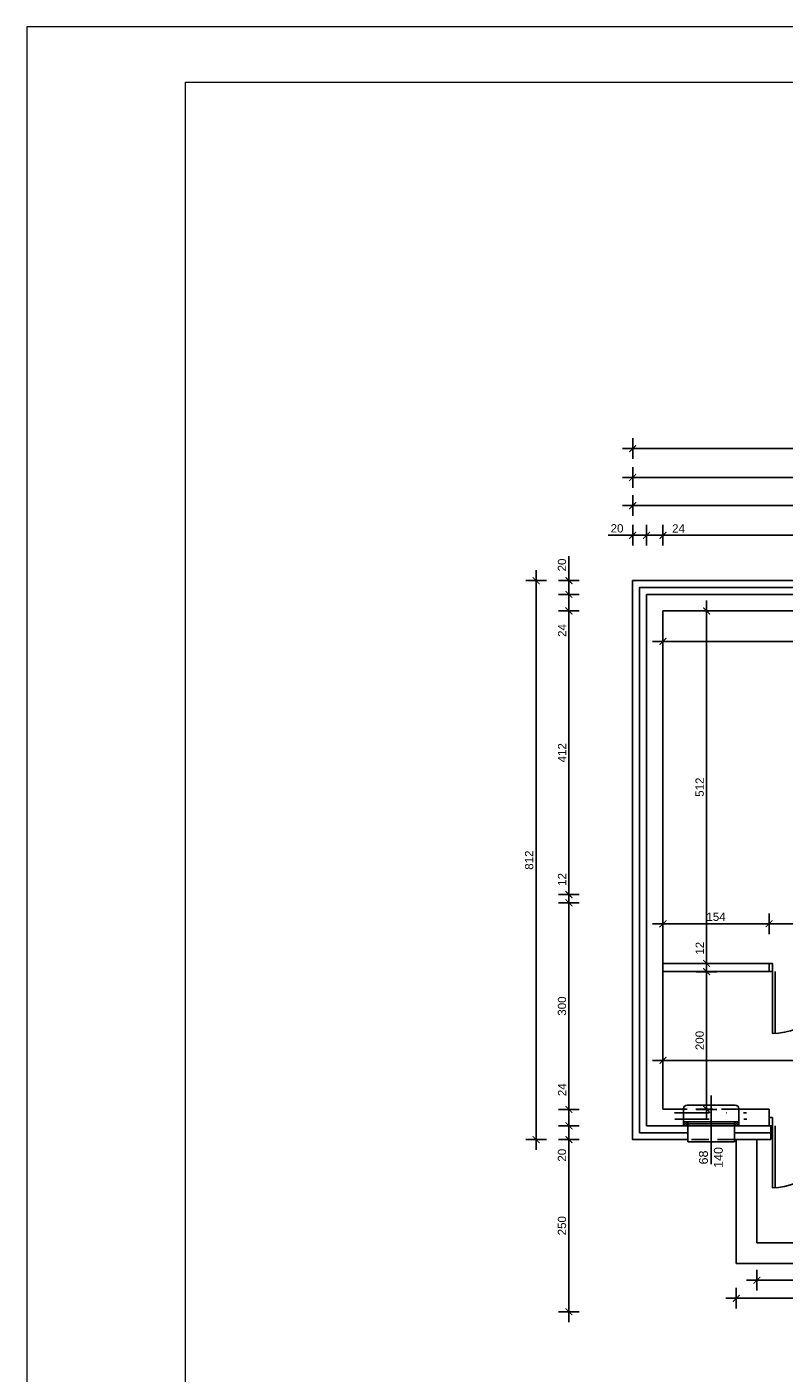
# Model space of a CAD drawing. Header units: millimetres. Extents: x 81517 to 87101, y -14750 to -11780.
# Tile 2 of 20: x 81517 to 82616, y -13735 to -11780. Entities that reach past the tile are written whole.
import ezdxf

# ---------------------------------------------------------------- set-up
doc = ezdxf.new("R2010")
doc.units = ezdxf.units.MM
doc.header["$LTSCALE"] = 100
doc.header["$MEASUREMENT"] = 0
for name, pattern in [('DASHDOT', [1, 0.5, -0.25, 0, -0.25]), ('DASHED', [0.75, 0.5, -0.25]), ('DASHED2', [0.375, 0.25, -0.125])]:
    doc.linetypes.add(name, pattern=pattern)
for name, color, linetype in [('OKNA', 7, 'Continuous'), ('otwór', 1, 'Continuous'), ('Warstwa1', 1, 'Continuous'), ('Warstwa4', 4, 'Continuous'), ('WENTYLACJAPRZER', 1, 'DASHED'), ('WYMIARY', 1, 'Continuous'), ('wyposażenie', 4, 'Continuous')]:
    doc.layers.add(name, color=color, linetype=linetype)
doc.layers.add('Wentyl', color=4, linetype='Continuous', lineweight=18)
doc.styles.add('styl1', font='ARIAL.TTF', dxfattribs={"height": 12})
doc.linetypes.add('BATTING', pattern='A,0.0001,-0.1,[134,ltypeshp.shx,S=0.1,R=0,X=-0.1,Y=0],-0.2,[134,ltypeshp.shx,S=0.1,R=180,X=0.1,Y=0],-0.1', length=0.4001)
doc.dimstyles.new('2222', dxfattribs={"dimtxt": 12, "dimasz": 10, "dimexe": 15, "dimexo": 15, "dimgap": 4, "dimtad": 1, "dimtxsty": 'styl1', "dimblk": 'ARCHTICK', "dimcen": 2.5, "dimdle": 15, "dimclrd": 1, "dimclre": 1, "dimclrt": 4, "dimadec": 0, "dimazin": 0, "dimtfac": 1, "dimtmove": 0, "dimatfit": 3, "dimldrblk": 'ARCHTICK', "dimfxl": 15, "dimfxlon": 1, "dimlwd": 25, "dimlwe": 25, "dimarcsym": 0})

# ---------------------------------------------------------------- blocks, each defined once
blk = doc.blocks.new('_ArchTick')
at = {"layer": 'Warstwa1', "color": 0, "const_width": 0.15}
blk.add_lwpolyline([(-0.5, -0.5), (0.5, 0.5)], dxfattribs=at)
blk = doc.blocks.new('*D364')
at = {"layer": 'Defpoints', "color": 0, "linetype": 'ByBlock'}
for p in [(82440.6, -13351.8), (82304.1, -13375.8), (82440.6, -13375.8)]:
    blk.add_point(p, dxfattribs=at)
at = {"layer": 'WYMIARY', "color": 1, "linetype": 'ByBlock', "lineweight": 25}
for p, q in [((82304.1, -13351.8), (82304.1, -13310.6)), ((82319.1, -13351.8), (82289.1, -13351.8)), ((82304.1, -13336.8), (82304.1, -13375.8)), ((82319.1, -13375.8), (82289.1, -13375.8))]:
    blk.add_line(p, q, dxfattribs=at)
at = {"layer": 'WYMIARY', "color": 1, "linetype": 'ByBlock', "lineweight": 25, "xscale": 10, "yscale": 10, "zscale": 10}
for p, rotation in [((82304.1, -13351.8), 90), ((82304.1, -13375.8), 270)]:
    blk.add_blockref('_ArchTick', p, dxfattribs=dict(at, rotation=rotation))
at = {"layer": 'WYMIARY', "color": 4, "linetype": 'ByBlock', "insert": (82294.1, -13323.3), "char_height": 12, "attachment_point": 5, "rotation": 90, "style": 'styl1'}
blk.add_mtext('24', dxfattribs=at)
blk = doc.blocks.new('*D365')
at = {"layer": 'Defpoints', "color": 0, "linetype": 'ByBlock'}
for p in [(82304.1, -13051.8), (82440.6, -13051.8), (82440.6, -13351.8)]:
    blk.add_point(p, dxfattribs=at)
at = {"layer": 'WYMIARY', "color": 1, "linetype": 'ByBlock', "lineweight": 25}
for p, q in [((82304.1, -13366.8), (82304.1, -13036.8)), ((82319.1, -13051.8), (82289.1, -13051.8)), ((82319.1, -13351.8), (82289.1, -13351.8))]:
    blk.add_line(p, q, dxfattribs=at)
at = {"layer": 'WYMIARY', "color": 1, "linetype": 'ByBlock', "lineweight": 25, "xscale": 10, "yscale": 10, "zscale": 10}
for p, rotation in [((82304.1, -13051.8), 90), ((82304.1, -13351.8), 270)]:
    blk.add_blockref('_ArchTick', p, dxfattribs=dict(at, rotation=rotation))
at = {"layer": 'WYMIARY', "color": 4, "linetype": 'ByBlock', "insert": (82294, -13201.8), "char_height": 12, "attachment_point": 5, "rotation": 90, "style": 'styl1'}
blk.add_mtext('300', dxfattribs=at)
blk = doc.blocks.new('*D366')
at = {"layer": 'Defpoints', "color": 0, "linetype": 'ByBlock'}
for p in [(82304.1, -13039.8), (82440.6, -13039.8), (82440.6, -13051.8)]:
    blk.add_point(p, dxfattribs=at)
at = {"layer": 'WYMIARY', "color": 1, "linetype": 'ByBlock', "lineweight": 25}
for p, q in [((82304.1, -13039.8), (82304.1, -13005.8)), ((82319.1, -13039.8), (82289.1, -13039.8)), ((82304.1, -13066.8), (82304.1, -13039.8)), ((82319.1, -13051.8), (82289.1, -13051.8))]:
    blk.add_line(p, q, dxfattribs=at)
at = {"layer": 'WYMIARY', "color": 1, "linetype": 'ByBlock', "lineweight": 25, "xscale": 10, "yscale": 10, "zscale": 10}
for p, rotation in [((82304.1, -13039.8), 90), ((82304.1, -13051.8), 270)]:
    blk.add_blockref('_ArchTick', p, dxfattribs=dict(at, rotation=rotation))
at = {"layer": 'WYMIARY', "color": 4, "linetype": 'ByBlock', "insert": (82294.1, -13017.8), "char_height": 12, "attachment_point": 5, "rotation": 90, "style": 'styl1'}
blk.add_mtext('12', dxfattribs=at)
blk = doc.blocks.new('*D367')
at = {"layer": 'Defpoints', "color": 0, "linetype": 'ByBlock'}
for p in [(82304.1, -12627.8), (82440.6, -12627.8), (82440.6, -13039.8)]:
    blk.add_point(p, dxfattribs=at)
at = {"layer": 'WYMIARY', "color": 1, "linetype": 'ByBlock', "lineweight": 25}
for p, q in [((82319.1, -12627.8), (82289.1, -12627.8)), ((82304.1, -13054.8), (82304.1, -12612.8)), ((82319.1, -13039.8), (82289.1, -13039.8))]:
    blk.add_line(p, q, dxfattribs=at)
at = {"layer": 'WYMIARY', "color": 1, "linetype": 'ByBlock', "lineweight": 25, "xscale": 10, "yscale": 10, "zscale": 10}
for p, rotation in [((82304.1, -12627.8), 90), ((82304.1, -13039.8), 270)]:
    blk.add_blockref('_ArchTick', p, dxfattribs=dict(at, rotation=rotation))
at = {"layer": 'WYMIARY', "color": 4, "linetype": 'ByBlock', "insert": (82294.1, -12833.8), "char_height": 12, "attachment_point": 5, "rotation": 90, "style": 'styl1'}
blk.add_mtext('412', dxfattribs=at)
blk = doc.blocks.new('*D368')
at = {"layer": 'Defpoints', "color": 0, "linetype": 'ByBlock'}
for p in [(82304.1, -12603.8), (82440.6, -12603.8), (82440.6, -12627.8)]:
    blk.add_point(p, dxfattribs=at)
at = {"layer": 'WYMIARY', "color": 1, "linetype": 'ByBlock', "lineweight": 25}
for p, q in [((82319.1, -12603.8), (82289.1, -12603.8)), ((82304.1, -12642.8), (82304.1, -12603.8)), ((82319.1, -12627.8), (82289.1, -12627.8)), ((82304.1, -12627.8), (82304.1, -12668.9))]:
    blk.add_line(p, q, dxfattribs=at)
at = {"layer": 'WYMIARY', "color": 1, "linetype": 'ByBlock', "lineweight": 25, "xscale": 10, "yscale": 10, "zscale": 10}
for p, rotation in [((82304.1, -12603.8), 90), ((82304.1, -12627.8), 270)]:
    blk.add_blockref('_ArchTick', p, dxfattribs=dict(at, rotation=rotation))
at = {"layer": 'WYMIARY', "color": 4, "linetype": 'ByBlock', "insert": (82294.1, -12656.2), "char_height": 12, "attachment_point": 5, "rotation": 90, "style": 'styl1'}
blk.add_mtext('24', dxfattribs=at)
blk = doc.blocks.new('*D369')
at = {"layer": 'Defpoints', "color": 0, "linetype": 'ByBlock'}
for p in [(82304.1, -12583.8), (82416.6, -12583.8), (82416.6, -12603.8)]:
    blk.add_point(p, dxfattribs=at)
at = {"layer": 'WYMIARY', "color": 1, "linetype": 'ByBlock', "lineweight": 25}
for p, q in [((82304.1, -12583.8), (82304.1, -12548.4)), ((82319.1, -12583.8), (82289.1, -12583.8)), ((82304.1, -12618.8), (82304.1, -12583.8)), ((82319.1, -12603.8), (82289.1, -12603.8))]:
    blk.add_line(p, q, dxfattribs=at)
at = {"layer": 'WYMIARY', "color": 1, "linetype": 'ByBlock', "lineweight": 25, "xscale": 10, "yscale": 10, "zscale": 10}
for p, rotation in [((82304.1, -12583.8), 90), ((82304.1, -12603.8), 270)]:
    blk.add_blockref('_ArchTick', p, dxfattribs=dict(at, rotation=rotation))
at = {"layer": 'WYMIARY', "color": 4, "linetype": 'ByBlock', "insert": (82294, -12561.1), "char_height": 12, "attachment_point": 5, "rotation": 90, "style": 'styl1'}
blk.add_mtext('20', dxfattribs=at)
blk = doc.blocks.new('*D370')
at = {"layer": 'Defpoints', "color": 0, "linetype": 'ByBlock'}
for p in [(82416.6, -13375.8), (82304.1, -13395.8), (82416.6, -13395.8)]:
    blk.add_point(p, dxfattribs=at)
at = {"layer": 'WYMIARY', "color": 1, "linetype": 'ByBlock', "lineweight": 25}
for p, q in [((82304.1, -13360.8), (82304.1, -13395.8)), ((82319.1, -13375.8), (82289.1, -13375.8)), ((82319.1, -13395.8), (82289.1, -13395.8)), ((82304.1, -13395.8), (82304.1, -13431.1))]:
    blk.add_line(p, q, dxfattribs=at)
at = {"layer": 'WYMIARY', "color": 1, "linetype": 'ByBlock', "lineweight": 25, "xscale": 10, "yscale": 10, "zscale": 10}
for p, rotation in [((82304.1, -13375.8), 90), ((82304.1, -13395.8), 270)]:
    blk.add_blockref('_ArchTick', p, dxfattribs=dict(at, rotation=rotation))
at = {"layer": 'WYMIARY', "color": 4, "linetype": 'ByBlock', "insert": (82294, -13418.4), "char_height": 12, "attachment_point": 5, "rotation": 90, "style": 'styl1'}
blk.add_mtext('20', dxfattribs=at)
blk = doc.blocks.new('*D371')
at = {"layer": 'Defpoints', "color": 0, "linetype": 'ByBlock'}
for p in [(82396.6, -12518), (82396.6, -12603.8), (82416.6, -12603.8)]:
    blk.add_point(p, dxfattribs=at)
at = {"layer": 'WYMIARY', "color": 1, "linetype": 'ByBlock', "lineweight": 25}
for p, q in [((82396.6, -12533), (82396.6, -12503)), ((82416.6, -12533), (82416.6, -12503)), ((82396.6, -12518), (82361.2, -12518)), ((82431.6, -12518), (82396.6, -12518))]:
    blk.add_line(p, q, dxfattribs=at)
at = {"layer": 'WYMIARY', "color": 1, "linetype": 'ByBlock', "lineweight": 25, "xscale": 10, "yscale": 10, "zscale": 10, "rotation": 180}
blk.add_blockref('_ArchTick', (82396.6, -12518), dxfattribs=at)
at = {"layer": 'WYMIARY', "color": 1, "linetype": 'ByBlock', "lineweight": 25, "xscale": 10, "yscale": 10, "zscale": 10}
blk.add_blockref('_ArchTick', (82416.6, -12518), dxfattribs=at)
at = {"layer": 'WYMIARY', "color": 4, "linetype": 'ByBlock', "insert": (82373.9, -12507.9), "char_height": 12, "attachment_point": 5, "style": 'styl1'}
blk.add_mtext('20', dxfattribs=at)
blk = doc.blocks.new('*D372')
at = {"layer": 'Defpoints', "color": 0, "linetype": 'ByBlock'}
for p in [(82440.6, -12518), (82416.6, -12603.8), (82440.6, -12627.8)]:
    blk.add_point(p, dxfattribs=at)
at = {"layer": 'WYMIARY', "color": 1, "linetype": 'ByBlock', "lineweight": 25}
for p, q in [((82416.6, -12533), (82416.6, -12503)), ((82440.6, -12533), (82440.6, -12503)), ((82401.6, -12518), (82440.6, -12518)), ((82440.6, -12518), (82475.9, -12518))]:
    blk.add_line(p, q, dxfattribs=at)
at = {"layer": 'WYMIARY', "color": 1, "linetype": 'ByBlock', "lineweight": 25, "xscale": 10, "yscale": 10, "zscale": 10, "rotation": 180}
blk.add_blockref('_ArchTick', (82416.6, -12518), dxfattribs=at)
at = {"layer": 'WYMIARY', "color": 1, "linetype": 'ByBlock', "lineweight": 25, "xscale": 10, "yscale": 10, "zscale": 10}
blk.add_blockref('_ArchTick', (82440.6, -12518), dxfattribs=at)
at = {"layer": 'WYMIARY', "color": 4, "linetype": 'ByBlock', "insert": (82463.2, -12508), "char_height": 12, "attachment_point": 5, "style": 'styl1'}
blk.add_mtext('24', dxfattribs=at)
blk = doc.blocks.new('*D373')
at = {"layer": 'Defpoints', "color": 0, "linetype": 'ByBlock'}
for p in [(82848.6, -12518), (82440.6, -12627.8), (82848.6, -12627.8)]:
    blk.add_point(p, dxfattribs=at)
at = {"layer": 'WYMIARY', "color": 1, "linetype": 'ByBlock', "lineweight": 25}
for p, q in [((82440.6, -12533), (82440.6, -12503)), ((82848.6, -12533), (82848.6, -12503)), ((82425.6, -12518), (82863.6, -12518))]:
    blk.add_line(p, q, dxfattribs=at)
at = {"layer": 'WYMIARY', "color": 1, "linetype": 'ByBlock', "lineweight": 25, "xscale": 10, "yscale": 10, "zscale": 10, "rotation": 180}
blk.add_blockref('_ArchTick', (82440.6, -12518), dxfattribs=at)
at = {"layer": 'WYMIARY', "color": 1, "linetype": 'ByBlock', "lineweight": 25, "xscale": 10, "yscale": 10, "zscale": 10}
blk.add_blockref('_ArchTick', (82848.6, -12518), dxfattribs=at)
at = {"layer": 'WYMIARY', "color": 4, "linetype": 'ByBlock', "insert": (82644.6, -12507.9), "char_height": 12, "attachment_point": 5, "style": 'styl1'}
blk.add_mtext('408', dxfattribs=at)
blk = doc.blocks.new('*D384')
at = {"layer": 'Defpoints', "color": 0, "linetype": 'ByBlock'}
for p in [(83051.6, -12474.9), (82396.6, -12583.8), (83051.6, -12603.8)]:
    blk.add_point(p, dxfattribs=at)
at = {"layer": 'WYMIARY', "color": 1, "linetype": 'ByBlock', "lineweight": 25}
for p, q in [((82396.6, -12489.9), (82396.6, -12459.9)), ((83051.6, -12489.9), (83051.6, -12459.9)), ((82381.6, -12474.9), (83066.6, -12474.9))]:
    blk.add_line(p, q, dxfattribs=at)
at = {"layer": 'WYMIARY', "color": 1, "linetype": 'ByBlock', "lineweight": 25, "xscale": 10, "yscale": 10, "zscale": 10, "rotation": 180}
blk.add_blockref('_ArchTick', (82396.6, -12474.9), dxfattribs=at)
at = {"layer": 'WYMIARY', "color": 1, "linetype": 'ByBlock', "lineweight": 25, "xscale": 10, "yscale": 10, "zscale": 10}
blk.add_blockref('_ArchTick', (83051.6, -12474.9), dxfattribs=at)
at = {"layer": 'WYMIARY', "color": 4, "linetype": 'ByBlock', "insert": (82724.1, -12464.8), "char_height": 12, "attachment_point": 5, "style": 'styl1'}
blk.add_mtext('655', dxfattribs=at)
blk = doc.blocks.new('*D391')
at = {"layer": 'Defpoints', "color": 0, "linetype": 'ByBlock'}
for p in [(83091.6, -12434), (82396.6, -12583.8), (83091.6, -12583.8)]:
    blk.add_point(p, dxfattribs=at)
at = {"layer": 'WYMIARY', "color": 1, "linetype": 'ByBlock', "lineweight": 25}
for p, q in [((82381.6, -12434), (83106.6, -12434)), ((82396.6, -12449), (82396.6, -12419)), ((83091.6, -12449), (83091.6, -12419))]:
    blk.add_line(p, q, dxfattribs=at)
at = {"layer": 'WYMIARY', "color": 1, "linetype": 'ByBlock', "lineweight": 25, "xscale": 10, "yscale": 10, "zscale": 10, "rotation": 180}
blk.add_blockref('_ArchTick', (82396.6, -12434), dxfattribs=at)
at = {"layer": 'WYMIARY', "color": 1, "linetype": 'ByBlock', "lineweight": 25, "xscale": 10, "yscale": 10, "zscale": 10}
blk.add_blockref('_ArchTick', (83091.6, -12434), dxfattribs=at)
at = {"layer": 'WYMIARY', "color": 4, "linetype": 'ByBlock', "insert": (82744.1, -12423.8), "char_height": 12, "attachment_point": 5, "style": 'styl1'}
blk.add_mtext('695', dxfattribs=at)
blk = doc.blocks.new('*D395')
at = {"layer": 'Defpoints', "color": 0, "linetype": 'ByBlock'}
for p in [(84182.6, -12392.1), (82396.6, -12459.9), (84182.6, -12459.9)]:
    blk.add_point(p, dxfattribs=at)
at = {"layer": 'WYMIARY', "color": 1, "linetype": 'ByBlock', "lineweight": 25}
for p, q in [((82381.6, -12392.1), (84197.6, -12392.1)), ((82396.6, -12407.1), (82396.6, -12377.1)), ((84182.6, -12407.1), (84182.6, -12377.1))]:
    blk.add_line(p, q, dxfattribs=at)
at = {"layer": 'WYMIARY', "color": 1, "linetype": 'ByBlock', "lineweight": 25, "xscale": 10, "yscale": 10, "zscale": 10, "rotation": 180}
blk.add_blockref('_ArchTick', (82396.6, -12392.1), dxfattribs=at)
at = {"layer": 'WYMIARY', "color": 1, "linetype": 'ByBlock', "lineweight": 25, "xscale": 10, "yscale": 10, "zscale": 10}
blk.add_blockref('_ArchTick', (84182.6, -12392.1), dxfattribs=at)
at = {"layer": 'WYMIARY', "color": 4, "linetype": 'ByBlock', "insert": (83289.6, -12382), "char_height": 12, "attachment_point": 5, "style": 'styl1'}
blk.add_mtext('1786', dxfattribs=at)
blk = doc.blocks.new('*D396')
at = {"layer": 'Defpoints', "color": 0, "linetype": 'ByBlock'}
for p in [(82396.6, -12583.8), (82256.5, -13395.8), (82396.6, -13395.8)]:
    blk.add_point(p, dxfattribs=at)
at = {"layer": 'WYMIARY', "color": 1, "linetype": 'ByBlock', "lineweight": 25}
for p, q in [((82256.5, -12568.8), (82256.5, -13410.8)), ((82271.5, -12583.8), (82241.5, -12583.8)), ((82271.5, -13395.8), (82241.5, -13395.8))]:
    blk.add_line(p, q, dxfattribs=at)
at = {"layer": 'WYMIARY', "color": 1, "linetype": 'ByBlock', "lineweight": 25, "xscale": 10, "yscale": 10, "zscale": 10}
for p, rotation in [((82256.5, -12583.8), 90), ((82256.5, -13395.8), 270)]:
    blk.add_blockref('_ArchTick', p, dxfattribs=dict(at, rotation=rotation))
at = {"layer": 'WYMIARY', "color": 4, "linetype": 'ByBlock', "insert": (82246.4, -12989.8), "char_height": 12, "attachment_point": 5, "rotation": 90, "style": 'styl1'}
blk.add_mtext('812', dxfattribs=at)
blk = doc.blocks.new('*D397')
at = {"layer": 'Defpoints', "color": 0, "linetype": 'ByBlock'}
for p in [(83107.6, -13395.8), (82304.1, -13645.8), (83107.6, -13645.8)]:
    blk.add_point(p, dxfattribs=at)
at = {"layer": 'WYMIARY', "color": 1, "linetype": 'ByBlock', "lineweight": 25}
for p, q in [((82304.1, -13380.8), (82304.1, -13660.8)), ((82319.1, -13395.8), (82289.1, -13395.8)), ((82319.1, -13645.8), (82289.1, -13645.8))]:
    blk.add_line(p, q, dxfattribs=at)
at = {"layer": 'WYMIARY', "color": 1, "linetype": 'ByBlock', "lineweight": 25, "xscale": 10, "yscale": 10, "zscale": 10}
for p, rotation in [((82304.1, -13395.8), 90), ((82304.1, -13645.8), 270)]:
    blk.add_blockref('_ArchTick', p, dxfattribs=dict(at, rotation=rotation))
at = {"layer": 'WYMIARY', "color": 4, "linetype": 'ByBlock', "insert": (82294, -13520.8), "char_height": 12, "attachment_point": 5, "rotation": 90, "style": 'styl1'}
blk.add_mtext('250', dxfattribs=at)
blk = doc.blocks.new('*D398')
at = {"layer": 'Defpoints', "color": 0, "linetype": 'ByBlock'}
for p in [(82396.6, -13440.2), (82416.6, -13440.2), (82396.6, -13785.9)]:
    blk.add_point(p, dxfattribs=at)
at = {"layer": 'WYMIARY', "color": 1, "linetype": 'ByBlock', "lineweight": 25}
for p, q in [((82396.6, -13770.9), (82396.6, -13800.9)), ((82416.6, -13770.9), (82416.6, -13800.9)), ((82396.6, -13785.9), (82361.2, -13785.9)), ((82431.6, -13785.9), (82396.6, -13785.9))]:
    blk.add_line(p, q, dxfattribs=at)
at = {"layer": 'WYMIARY', "color": 1, "linetype": 'ByBlock', "lineweight": 25, "xscale": 10, "yscale": 10, "zscale": 10, "rotation": 180}
blk.add_blockref('_ArchTick', (82396.6, -13785.9), dxfattribs=at)
at = {"layer": 'WYMIARY', "color": 1, "linetype": 'ByBlock', "lineweight": 25, "xscale": 10, "yscale": 10, "zscale": 10}
blk.add_blockref('_ArchTick', (82416.6, -13785.9), dxfattribs=at)
at = {"layer": 'WYMIARY', "color": 4, "linetype": 'ByBlock', "insert": (82373.9, -13775.8), "char_height": 12, "attachment_point": 5, "style": 'styl1'}
blk.add_mtext('20', dxfattribs=at)
blk = doc.blocks.new('*D399')
at = {"layer": 'Defpoints', "color": 0, "linetype": 'ByBlock'}
for p in [(82440.6, -13416.2), (82416.6, -13440.2), (82440.6, -13785.9)]:
    blk.add_point(p, dxfattribs=at)
at = {"layer": 'WYMIARY', "color": 1, "linetype": 'ByBlock', "lineweight": 25}
for p, q in [((82416.6, -13770.9), (82416.6, -13800.9)), ((82440.6, -13770.9), (82440.6, -13800.9)), ((82401.6, -13785.9), (82440.6, -13785.9)), ((82440.6, -13785.9), (82475.9, -13785.9))]:
    blk.add_line(p, q, dxfattribs=at)
at = {"layer": 'WYMIARY', "color": 1, "linetype": 'ByBlock', "lineweight": 25, "xscale": 10, "yscale": 10, "zscale": 10, "rotation": 180}
blk.add_blockref('_ArchTick', (82416.6, -13785.9), dxfattribs=at)
at = {"layer": 'WYMIARY', "color": 1, "linetype": 'ByBlock', "lineweight": 25, "xscale": 10, "yscale": 10, "zscale": 10}
blk.add_blockref('_ArchTick', (82440.6, -13785.9), dxfattribs=at)
at = {"layer": 'WYMIARY', "color": 4, "linetype": 'ByBlock', "insert": (82463.2, -13775.9), "char_height": 12, "attachment_point": 5, "style": 'styl1'}
blk.add_mtext('24', dxfattribs=at)
blk = doc.blocks.new('*D400')
at = {"layer": 'Defpoints', "color": 0, "linetype": 'ByBlock'}
for p in [(82440.6, -13416.2), (82848.6, -13416.2), (82848.6, -13785.9)]:
    blk.add_point(p, dxfattribs=at)
at = {"layer": 'WYMIARY', "color": 1, "linetype": 'ByBlock', "lineweight": 25}
for p, q in [((82440.6, -13770.9), (82440.6, -13800.9)), ((82848.6, -13770.9), (82848.6, -13800.9)), ((82425.6, -13785.9), (82863.6, -13785.9))]:
    blk.add_line(p, q, dxfattribs=at)
at = {"layer": 'WYMIARY', "color": 1, "linetype": 'ByBlock', "lineweight": 25, "xscale": 10, "yscale": 10, "zscale": 10, "rotation": 180}
blk.add_blockref('_ArchTick', (82440.6, -13785.9), dxfattribs=at)
at = {"layer": 'WYMIARY', "color": 1, "linetype": 'ByBlock', "lineweight": 25, "xscale": 10, "yscale": 10, "zscale": 10}
blk.add_blockref('_ArchTick', (82848.6, -13785.9), dxfattribs=at)
at = {"layer": 'WYMIARY', "color": 4, "linetype": 'ByBlock', "insert": (82644.6, -13775.8), "char_height": 12, "attachment_point": 5, "style": 'styl1'}
blk.add_mtext('408', dxfattribs=at)
blk = doc.blocks.new('*D413')
at = {"layer": 'Defpoints', "color": 0, "linetype": 'ByBlock'}
for p in [(82396.6, -13416.2), (82470.6, -13416.2), (82396.6, -13829.2)]:
    blk.add_point(p, dxfattribs=at)
at = {"layer": 'WYMIARY', "color": 1, "linetype": 'ByBlock', "lineweight": 25}
for p, q in [((82396.6, -13814.2), (82396.6, -13844.2)), ((82470.6, -13814.2), (82470.6, -13844.2)), ((82485.6, -13829.2), (82381.6, -13829.2))]:
    blk.add_line(p, q, dxfattribs=at)
at = {"layer": 'WYMIARY', "color": 1, "linetype": 'ByBlock', "lineweight": 25, "xscale": 10, "yscale": 10, "zscale": 10, "rotation": 180}
blk.add_blockref('_ArchTick', (82396.6, -13829.2), dxfattribs=at)
at = {"layer": 'WYMIARY', "color": 1, "linetype": 'ByBlock', "lineweight": 25, "xscale": 10, "yscale": 10, "zscale": 10}
blk.add_blockref('_ArchTick', (82470.6, -13829.2), dxfattribs=at)
at = {"layer": 'WYMIARY', "color": 4, "linetype": 'ByBlock', "insert": (82433.6, -13819.2), "char_height": 12, "attachment_point": 5, "style": 'styl1'}
blk.add_mtext('74', dxfattribs=at)
blk = doc.blocks.new('*D414')
at = {"layer": 'Defpoints', "color": 0, "linetype": 'ByBlock'}
for p in [(82470.6, -13416.2), (82550.6, -13416.2), (82550.6, -13829.2)]:
    blk.add_point(p, dxfattribs=at)
at = {"layer": 'WYMIARY', "color": 1, "linetype": 'ByBlock', "lineweight": 25}
for p, q in [((82470.6, -13814.2), (82470.6, -13844.2)), ((82550.6, -13814.2), (82550.6, -13844.2)), ((82455.6, -13829.2), (82565.6, -13829.2))]:
    blk.add_line(p, q, dxfattribs=at)
at = {"layer": 'WYMIARY', "color": 1, "linetype": 'ByBlock', "lineweight": 25, "xscale": 10, "yscale": 10, "zscale": 10, "rotation": 180}
blk.add_blockref('_ArchTick', (82470.6, -13829.2), dxfattribs=at)
at = {"layer": 'WYMIARY', "color": 1, "linetype": 'ByBlock', "lineweight": 25, "xscale": 10, "yscale": 10, "zscale": 10}
blk.add_blockref('_ArchTick', (82550.6, -13829.2), dxfattribs=at)
at = {"layer": 'WYMIARY', "color": 4, "linetype": 'ByBlock', "insert": (82510.6, -13819.1), "char_height": 12, "attachment_point": 5, "style": 'styl1'}
blk.add_mtext('80', dxfattribs=at)
blk = doc.blocks.new('*D415')
at = {"layer": 'Defpoints', "color": 0, "linetype": 'ByBlock'}
for p in [(82550.6, -13416.2), (82594.6, -13416.2), (82594.6, -13829.2)]:
    blk.add_point(p, dxfattribs=at)
at = {"layer": 'WYMIARY', "color": 1, "linetype": 'ByBlock', "lineweight": 25}
for p, q in [((82550.6, -13814.2), (82550.6, -13844.2)), ((82594.6, -13814.2), (82594.6, -13844.2)), ((82535.6, -13829.2), (82609.6, -13829.2))]:
    blk.add_line(p, q, dxfattribs=at)
at = {"layer": 'WYMIARY', "color": 1, "linetype": 'ByBlock', "lineweight": 25, "xscale": 10, "yscale": 10, "zscale": 10, "rotation": 180}
blk.add_blockref('_ArchTick', (82550.6, -13829.2), dxfattribs=at)
at = {"layer": 'WYMIARY', "color": 1, "linetype": 'ByBlock', "lineweight": 25, "xscale": 10, "yscale": 10, "zscale": 10}
blk.add_blockref('_ArchTick', (82594.6, -13829.2), dxfattribs=at)
at = {"layer": 'WYMIARY', "color": 4, "linetype": 'ByBlock', "insert": (82572.6, -13819.2), "char_height": 12, "attachment_point": 5, "style": 'styl1'}
blk.add_mtext('44', dxfattribs=at)
blk = doc.blocks.new('*D416')
at = {"layer": 'Defpoints', "color": 0, "linetype": 'ByBlock'}
for p in [(82594.6, -13416.2), (82694.6, -13416.2), (82694.6, -13829.2)]:
    blk.add_point(p, dxfattribs=at)
at = {"layer": 'WYMIARY', "color": 1, "linetype": 'ByBlock', "lineweight": 25}
for p, q in [((82594.6, -13814.2), (82594.6, -13844.2)), ((82694.6, -13814.2), (82694.6, -13844.2)), ((82579.6, -13829.2), (82709.6, -13829.2))]:
    blk.add_line(p, q, dxfattribs=at)
at = {"layer": 'WYMIARY', "color": 1, "linetype": 'ByBlock', "lineweight": 25, "xscale": 10, "yscale": 10, "zscale": 10, "rotation": 180}
blk.add_blockref('_ArchTick', (82594.6, -13829.2), dxfattribs=at)
at = {"layer": 'WYMIARY', "color": 1, "linetype": 'ByBlock', "lineweight": 25, "xscale": 10, "yscale": 10, "zscale": 10}
blk.add_blockref('_ArchTick', (82694.6, -13829.2), dxfattribs=at)
at = {"layer": 'WYMIARY', "color": 4, "linetype": 'ByBlock', "insert": (82644.6, -13819.1), "char_height": 12, "attachment_point": 5, "style": 'styl1'}
blk.add_mtext('100', dxfattribs=at)
blk = doc.blocks.new('*D460')
at = {"layer": 'Defpoints', "color": 0, "linetype": 'ByBlock'}
for p in [(82594.6, -13082.2), (82440.6, -13139.8), (82594.6, -13139.8)]:
    blk.add_point(p, dxfattribs=at)
at = {"layer": 'WYMIARY', "color": 1, "linetype": 'ByBlock', "lineweight": 25}
for p, q in [((82440.6, -13097.2), (82440.6, -13067.2)), ((82594.6, -13097.2), (82594.6, -13067.2)), ((82425.6, -13082.2), (82609.6, -13082.2))]:
    blk.add_line(p, q, dxfattribs=at)
at = {"layer": 'WYMIARY', "color": 1, "linetype": 'ByBlock', "lineweight": 25, "xscale": 10, "yscale": 10, "zscale": 10, "rotation": 180}
blk.add_blockref('_ArchTick', (82440.6, -13082.2), dxfattribs=at)
at = {"layer": 'WYMIARY', "color": 1, "linetype": 'ByBlock', "lineweight": 25, "xscale": 10, "yscale": 10, "zscale": 10}
blk.add_blockref('_ArchTick', (82594.6, -13082.2), dxfattribs=at)
at = {"layer": 'WYMIARY', "color": 4, "linetype": 'ByBlock', "insert": (82517.6, -13072.1), "char_height": 12, "attachment_point": 5, "style": 'styl1'}
blk.add_mtext('154', dxfattribs=at)
blk = doc.blocks.new('*D461')
at = {"layer": 'Defpoints', "color": 0, "linetype": 'ByBlock'}
for p in [(82694.6, -13082.2), (82594.6, -13139.8), (82694.6, -13139.8)]:
    blk.add_point(p, dxfattribs=at)
at = {"layer": 'WYMIARY', "color": 1, "linetype": 'ByBlock', "lineweight": 25}
for p, q in [((82594.6, -13097.2), (82594.6, -13067.2)), ((82694.6, -13097.2), (82694.6, -13067.2)), ((82579.6, -13082.2), (82709.6, -13082.2))]:
    blk.add_line(p, q, dxfattribs=at)
at = {"layer": 'WYMIARY', "color": 1, "linetype": 'ByBlock', "lineweight": 25, "xscale": 10, "yscale": 10, "zscale": 10, "rotation": 180}
blk.add_blockref('_ArchTick', (82594.6, -13082.2), dxfattribs=at)
at = {"layer": 'WYMIARY', "color": 1, "linetype": 'ByBlock', "lineweight": 25, "xscale": 10, "yscale": 10, "zscale": 10}
blk.add_blockref('_ArchTick', (82694.6, -13082.2), dxfattribs=at)
at = {"layer": 'WYMIARY', "color": 4, "linetype": 'ByBlock', "insert": (82644.6, -13072.1), "char_height": 12, "attachment_point": 5, "style": 'styl1'}
blk.add_mtext('100', dxfattribs=at)
blk = doc.blocks.new('*D486')
at = {"layer": 'Defpoints', "color": 0, "linetype": 'ByBlock'}
for p in [(82440.6, -13151.8), (82504, -13151.8), (82440.6, -13351.8)]:
    blk.add_point(p, dxfattribs=at)
at = {"layer": 'WYMIARY', "color": 1, "linetype": 'ByBlock', "lineweight": 25}
for p, q in [((82504, -13366.8), (82504, -13136.8)), ((82489, -13151.8), (82519, -13151.8)), ((82489, -13351.8), (82519, -13351.8))]:
    blk.add_line(p, q, dxfattribs=at)
at = {"layer": 'WYMIARY', "color": 1, "linetype": 'ByBlock', "lineweight": 25, "xscale": 10, "yscale": 10, "zscale": 10}
for p, rotation in [((82504, -13151.8), 90), ((82504, -13351.8), 270)]:
    blk.add_blockref('_ArchTick', p, dxfattribs=dict(at, rotation=rotation))
at = {"layer": 'WYMIARY', "color": 4, "linetype": 'ByBlock', "insert": (82493.9, -13251.8), "char_height": 12, "attachment_point": 5, "rotation": 90, "style": 'styl1'}
blk.add_mtext('200', dxfattribs=at)
blk = doc.blocks.new('*D487')
at = {"layer": 'Defpoints', "color": 0, "linetype": 'ByBlock'}
for p in [(82440.6, -13156.8), (82848.6, -13141.2), (82848.6, -13280.7)]:
    blk.add_point(p, dxfattribs=at)
at = {"layer": 'WYMIARY', "color": 1, "linetype": 'ByBlock', "lineweight": 25}
for p, q in [((82440.6, -13265.7), (82440.6, -13295.7)), ((82848.6, -13265.7), (82848.6, -13295.7)), ((82425.6, -13280.7), (82863.6, -13280.7))]:
    blk.add_line(p, q, dxfattribs=at)
at = {"layer": 'WYMIARY', "color": 1, "linetype": 'ByBlock', "lineweight": 25, "xscale": 10, "yscale": 10, "zscale": 10, "rotation": 180}
blk.add_blockref('_ArchTick', (82440.6, -13280.7), dxfattribs=at)
at = {"layer": 'WYMIARY', "color": 1, "linetype": 'ByBlock', "lineweight": 25, "xscale": 10, "yscale": 10, "zscale": 10}
blk.add_blockref('_ArchTick', (82848.6, -13280.7), dxfattribs=at)
at = {"layer": 'WYMIARY', "color": 4, "linetype": 'ByBlock', "insert": (82644.6, -13270.5), "char_height": 12, "attachment_point": 5, "style": 'styl1'}
blk.add_mtext('408', dxfattribs=at)
blk = doc.blocks.new('*D488')
at = {"layer": 'Defpoints', "color": 0, "linetype": 'ByBlock'}
for p in [(82440.6, -13139.8), (82440.6, -13151.8), (82504, -13139.8)]:
    blk.add_point(p, dxfattribs=at)
at = {"layer": 'WYMIARY', "color": 1, "linetype": 'ByBlock', "lineweight": 25}
for p, q in [((82504, -13139.8), (82504, -13105.8)), ((82489, -13139.8), (82519, -13139.8)), ((82489, -13151.8), (82519, -13151.8)), ((82504, -13166.8), (82504, -13139.8))]:
    blk.add_line(p, q, dxfattribs=at)
at = {"layer": 'WYMIARY', "color": 1, "linetype": 'ByBlock', "lineweight": 25, "xscale": 10, "yscale": 10, "zscale": 10}
for p, rotation in [((82504, -13139.8), 90), ((82504, -13151.8), 270)]:
    blk.add_blockref('_ArchTick', p, dxfattribs=dict(at, rotation=rotation))
at = {"layer": 'WYMIARY', "color": 4, "linetype": 'ByBlock', "insert": (82494, -13117.8), "char_height": 12, "attachment_point": 5, "rotation": 90, "style": 'styl1'}
blk.add_mtext('12', dxfattribs=at)
blk = doc.blocks.new('*D489')
at = {"layer": 'Defpoints', "color": 0, "linetype": 'ByBlock'}
for p in [(82440.6, -12627.8), (82504, -12627.8), (82440.6, -13139.8)]:
    blk.add_point(p, dxfattribs=at)
at = {"layer": 'WYMIARY', "color": 1, "linetype": 'ByBlock', "lineweight": 25}
for p, q in [((82489, -12627.8), (82519, -12627.8)), ((82504, -13154.8), (82504, -12612.8)), ((82489, -13139.8), (82519, -13139.8))]:
    blk.add_line(p, q, dxfattribs=at)
at = {"layer": 'WYMIARY', "color": 1, "linetype": 'ByBlock', "lineweight": 25, "xscale": 10, "yscale": 10, "zscale": 10}
for p, rotation in [((82504, -12627.8), 90), ((82504, -13139.8), 270)]:
    blk.add_blockref('_ArchTick', p, dxfattribs=dict(at, rotation=rotation))
at = {"layer": 'WYMIARY', "color": 4, "linetype": 'ByBlock', "insert": (82493.9, -12883.8), "char_height": 12, "attachment_point": 5, "rotation": 90, "style": 'styl1'}
blk.add_mtext('512', dxfattribs=at)
blk = doc.blocks.new('*D490')
at = {"layer": 'Defpoints', "color": 0, "linetype": 'ByBlock'}
for p in [(82440.6, -12628.8), (82848.6, -12627.8), (82848.6, -12672)]:
    blk.add_point(p, dxfattribs=at)
at = {"layer": 'WYMIARY', "color": 1, "linetype": 'ByBlock', "lineweight": 25}
for p, q in [((82440.6, -12657), (82440.6, -12687)), ((82848.6, -12657), (82848.6, -12687)), ((82425.6, -12672), (82863.6, -12672))]:
    blk.add_line(p, q, dxfattribs=at)
at = {"layer": 'WYMIARY', "color": 1, "linetype": 'ByBlock', "lineweight": 25, "xscale": 10, "yscale": 10, "zscale": 10, "rotation": 180}
blk.add_blockref('_ArchTick', (82440.6, -12672), dxfattribs=at)
at = {"layer": 'WYMIARY', "color": 1, "linetype": 'ByBlock', "lineweight": 25, "xscale": 10, "yscale": 10, "zscale": 10}
blk.add_blockref('_ArchTick', (82848.6, -12672), dxfattribs=at)
at = {"layer": 'WYMIARY', "color": 4, "linetype": 'ByBlock', "insert": (82644.6, -12661.9), "char_height": 12, "attachment_point": 5, "style": 'styl1'}
blk.add_mtext('408', dxfattribs=at)
blk = doc.blocks.new('*D519')
at = {"layer": 'Defpoints', "color": 0, "linetype": 'ByBlock'}
for p in [(82547.1, -13575.8), (82802.1, -13575.8), (82802.1, -13626.2)]:
    blk.add_point(p, dxfattribs=at)
at = {"layer": 'WYMIARY', "color": 1, "linetype": 'ByBlock', "lineweight": 25}
for p, q in [((82532.1, -13626.2), (82817.1, -13626.2)), ((82547.1, -13611.2), (82547.1, -13641.2)), ((82802.1, -13611.2), (82802.1, -13641.2))]:
    blk.add_line(p, q, dxfattribs=at)
at = {"layer": 'WYMIARY', "color": 1, "linetype": 'ByBlock', "lineweight": 25, "xscale": 10, "yscale": 10, "zscale": 10, "rotation": 180}
blk.add_blockref('_ArchTick', (82547.1, -13626.2), dxfattribs=at)
at = {"layer": 'WYMIARY', "color": 1, "linetype": 'ByBlock', "lineweight": 25, "xscale": 10, "yscale": 10, "zscale": 10}
blk.add_blockref('_ArchTick', (82802.1, -13626.2), dxfattribs=at)
at = {"layer": 'WYMIARY', "color": 4, "linetype": 'ByBlock', "insert": (82674.6, -13616), "char_height": 12, "attachment_point": 5, "style": 'styl1'}
blk.add_mtext('255', dxfattribs=at)
blk = doc.blocks.new('*D522')
at = {"layer": 'Defpoints', "color": 0, "linetype": 'ByBlock'}
for p in [(82577.1, -13545.8), (82772.1, -13545.8), (82772.1, -13600)]:
    blk.add_point(p, dxfattribs=at)
at = {"layer": 'WYMIARY', "color": 1, "linetype": 'ByBlock', "lineweight": 25}
for p, q in [((82577.1, -13585), (82577.1, -13615)), ((82772.1, -13585), (82772.1, -13615)), ((82562.1, -13600), (82787.1, -13600))]:
    blk.add_line(p, q, dxfattribs=at)
at = {"layer": 'WYMIARY', "color": 1, "linetype": 'ByBlock', "lineweight": 25, "xscale": 10, "yscale": 10, "zscale": 10, "rotation": 180}
blk.add_blockref('_ArchTick', (82577.1, -13600), dxfattribs=at)
at = {"layer": 'WYMIARY', "color": 1, "linetype": 'ByBlock', "lineweight": 25, "xscale": 10, "yscale": 10, "zscale": 10}
blk.add_blockref('_ArchTick', (82772.1, -13600), dxfattribs=at)
at = {"layer": 'WYMIARY', "color": 4, "linetype": 'ByBlock', "insert": (82674.6, -13589.8), "char_height": 12, "attachment_point": 5, "style": 'styl1'}
blk.add_mtext('195', dxfattribs=at)

msp = doc.modelspace()

# ---------------------------------------------------------------- linework, layer by layer
at = {"layer": 'OKNA', "color": 4, "linetype": 'Continuous'}
for p, q in [((82476.573, -13369.75), (82470.573, -13375.75)), ((82476.573, -13375.75), (82470.573, -13369.75)), ((82476.573, -13375.75), (82470.573, -13369.75)), ((82476.573, -13369.75), (82470.573, -13375.75)), ((82550.573, -13369.75), (82544.573, -13375.75)), ((82550.573, -13375.75), (82544.573, -13369.75))]:
    msp.add_line(p, q, dxfattribs=at)
at = {"layer": 'OKNA', "color": 4, "linetype": 'DASHED'}
for points in [[(82476.573, -13375.75), (82470.573, -13375.75), (82470.573, -13369.75), (82476.573, -13369.75)], [(82476.573, -13369.75), (82470.573, -13369.75), (82470.573, -13375.75), (82476.573, -13375.75)]]:
    msp.add_lwpolyline(points, close=True, dxfattribs=at)
at = {"layer": 'otwór', "color": 1}
for p, q in [((82599.573, -13241.75), (82599.573, -13151.75)), ((82603.573, -13241.75), (82603.573, -13151.75)), ((82599.573, -13465.75), (82599.573, -13375.75)), ((82603.573, -13465.75), (82603.573, -13375.75))]:
    msp.add_line(p, q, dxfattribs=at)
msp.add_lwpolyline([(82594.573, -13139.75), (82599.573, -13139.75), (82599.573, -13151.75), (82594.573, -13151.75)], close=True, dxfattribs=at)
for centre in [(82598.638, -13150.812), (82598.638, -13374.812)]:
    msp.add_arc(centre, 90.939, 270.244859, 359.408849, dxfattribs=at)
at = {"layer": 'Warstwa1', "color": 2}
for p, q in [((82416.573, -12603.75), (83390.573, -12603.75)), ((82416.573, -12603.75), (82416.573, -12847.75)), ((82440.573, -12627.75), (82440.573, -13351.75)), ((82440.573, -12627.75), (82848.573, -12627.75)), ((82416.573, -12847.75), (82416.573, -13375.75)), ((82440.573, -13139.75), (82599.573, -13139.75)), ((82440.573, -13151.75), (82599.573, -13151.75)), ((82440.573, -13351.75), (82470.573, -13351.75)), ((82470.573, -13350.75), (82470.573, -13375.75)), ((82550.573, -13350.75), (82550.573, -13375.75)), ((82550.573, -13351.75), (82594.573, -13351.75)), ((82594.573, -13375.75), (82594.573, -13351.75)), ((82594.573, -13363.75), (82594.573, -13375.75)), ((82416.573, -13375.75), (82597.073, -13375.75))]:
    msp.add_line(p, q, dxfattribs=at)
at = {"layer": 'Warstwa1', "linetype": 'DASHED2'}
for p, q in [((82550.573, -13351.75), (82470.573, -13351.75)), ((82544.573, -13395.75), (82476.573, -13395.75))]:
    msp.add_line(p, q, dxfattribs=at)
at = {"layer": 'Warstwa4'}
for p, q in [((82475.573, -13345.75), (82545.573, -13345.75)), ((82550.573, -13375.75), (82544.573, -13375.75)), ((82476.573, -13398.75), (82544.573, -13398.75))]:
    msp.add_line(p, q, dxfattribs=at)
at = {"layer": 'Warstwa4', "linetype": 'DASHDOT'}
for p, q in [((82457.549, -13357.006), (82562.057, -13357.006)), ((82457.888, -13365.929), (82562.226, -13365.929))]:
    msp.add_line(p, q, dxfattribs=at)
at = {"layer": 'Warstwa4', "linetype": 'ByBlock'}
for p, q in [((82476.573, -13375.75), (82476.573, -13398.75)), ((82544.573, -13375.75), (82544.573, -13398.75)), ((82597.073, -13375.75), (82597.073, -13395.75))]:
    msp.add_line(p, q, dxfattribs=at)
at = {"layer": 'Warstwa4'}
msp.add_lwpolyline([(82550.573, -13369.75), (82544.573, -13369.75), (82544.573, -13375.75)], dxfattribs=at)
for centre, start, end in [((82475.573, -13350.75), 90, 180), ((82545.573, -13350.75), 0, 90)]:
    msp.add_arc(centre, 5, start, end, dxfattribs=at)
at = {"layer": 'Wentyl', "color": 3}
msp.add_lwpolyline([(81517.124, -14749.54), (85717.124, -14749.54), (85717.124, -11779.54), (81517.124, -11779.54)], close=True, dxfattribs=at)
at = {"layer": 'Wentyl'}
msp.add_lwpolyline([(81747.124, -11859.54), (85637.124, -11859.54), (85637.124, -14669.54), (81747.124, -14669.54)], close=True, dxfattribs=at)
at = {"layer": 'WENTYLACJAPRZER', "linetype": 'ByBlock'}
for p, q in [((82599.573, -13139.75), (82594.573, -13139.75)), ((82594.573, -13151.75), (82599.573, -13151.75)), ((82599.573, -13139.75), (82599.573, -13151.75)), ((82510.573, -13331.859), (82510.573, -13431.472)), ((82476.573, -13369.75), (82544.573, -13369.75)), ((82476.573, -13372.75), (82544.573, -13372.75)), ((82599.573, -13363.75), (82594.573, -13363.75)), ((82599.573, -13363.75), (82599.573, -13375.75)), ((82476.573, -13375.75), (82544.573, -13375.75)), ((82594.573, -13375.75), (82599.573, -13375.75))]:
    msp.add_line(p, q, dxfattribs=at)
at = {"layer": 'WYMIARY', "linetype": 'ByBlock'}
for p, q in [((82547.073, -13395.75), (82547.073, -13575.75)), ((82577.073, -13395.75), (82577.073, -13545.75)), ((82577.073, -13545.75), (82772.073, -13545.75)), ((82547.073, -13575.75), (82802.073, -13575.75)), ((82547.073, -13575.75), (82802.073, -13575.75))]:
    msp.add_line(p, q, dxfattribs=at)
at = {"layer": 'wyposażenie'}
for points in [[(82396.573, -12655.25), (82396.573, -12583.75), (83193.073, -12583.75)], [(82476.573, -13395.75), (82396.573, -13395.75), (82396.573, -12655.25)], [(82597.073, -13395.75), (82544.573, -13395.75)]]:
    msp.add_lwpolyline(points, dxfattribs=at)
at = {"layer": 'wyposażenie', "linetype": 'BATTING', "ltscale": 0.2}
for points in [[(82406.573, -12655.25), (82406.573, -12593.75), (83193.073, -12593.75)], [(82476.573, -13385.75), (82406.573, -13385.75), (82406.573, -12655.25)], [(82597.073, -13385.75), (82544.573, -13385.75)]]:
    msp.add_lwpolyline(points, dxfattribs=at)

# ---------------------------------------------------------------- texts
at = {"layer": 'Warstwa4', "insert": (82510.262, -13421.682), "char_height": 13, "attachment_point": 5, "rotation": 90, "style": 'styl1'}
msp.add_mtext('{\\fArial|b0|i0|c238|p34;68\\P140}', dxfattribs=at)

# ---------------------------------------------------------------- dimensions: what is measured, and where the dimension line sits
at = {"layer": 'WYMIARY', "linetype": 'ByBlock'}
for base, p1, p2, picture, middle in [((84182.573, -12392.078), (82396.573, -12459.911), (84182.573, -12459.911), '*D395', (83289.573, -12381.952)), ((83091.573, -12433.957), (82396.573, -12583.75), (83091.573, -12583.75), '*D391', (82744.073, -12423.83)), ((83051.573, -12474.911), (82396.573, -12583.75), (83051.573, -12603.75), '*D384', (82724.073, -12464.784)), ((82396.573, -12518.005), (82416.573, -12603.75), (82396.573, -12603.75), '*D371', (82373.896, -12507.878)), ((82440.573, -12518.005), (82416.573, -12603.75), (82440.573, -12627.75), '*D372', (82463.245, -12507.981)), ((82848.573, -12672.034), (82440.573, -12628.822), (82848.573, -12627.75), '*D490', (82644.573, -12661.907)), ((82594.573, -13082.248), (82440.573, -13139.75), (82594.573, -13139.75), '*D460', (82517.573, -13072.121)), ((82694.573, -13082.248), (82594.573, -13139.75), (82694.573, -13139.75), '*D461', (82644.573, -13072.121)), ((82848.573, -13280.669), (82440.573, -13156.77), (82848.573, -13141.181), '*D487', (82644.573, -13270.542)), ((82396.573, -13829.181), (82470.573, -13416.217), (82396.573, -13416.217), '*D413', (82433.573, -13819.181)), ((82440.573, -13785.936), (82416.573, -13440.217), (82440.573, -13416.217), '*D399', (82463.245, -13775.912)), ((82848.573, -13785.936), (82440.573, -13416.217), (82848.573, -13416.217), '*D400', (82644.573, -13775.809)), ((82550.573, -13829.181), (82470.573, -13416.217), (82550.573, -13416.217), '*D414', (82510.573, -13819.054)), ((82594.573, -13829.181), (82550.573, -13416.217), (82594.573, -13416.217), '*D415', (82572.573, -13819.181)), ((82694.573, -13829.181), (82594.573, -13416.217), (82694.573, -13416.217), '*D416', (82644.573, -13819.054)), ((82396.573, -13785.936), (82416.573, -13440.217), (82396.573, -13440.217), '*D398', (82373.896, -13775.809)), ((82772.073, -13599.968), (82577.073, -13545.75), (82772.073, -13545.75), '*D522', (82674.573, -13589.841))]:
    dim = msp.add_linear_dim(base=base, p1=p1, p2=p2, dimstyle='2222', dxfattribs=at)
    dim.commit()
    dim.dimension.update_dxf_attribs({"geometry": picture, "text_midpoint": middle})
dim = msp.add_linear_dim(base=(82848.573, -12518.005), p1=(82440.573, -12627.75), p2=(82848.573, -12627.75), dimstyle='2222', override={"dimtmove": 1}, dxfattribs=at)
dim.commit()
dim.dimension.update_dxf_attribs({"geometry": '*D373', "text_midpoint": (82644.573, -12507.878)})
for base, p1, p2, picture, middle in [((82304.126, -12583.75), (82416.573, -12603.75), (82416.573, -12583.75), '*D369', (82293.999, -12561.074)), ((82256.488, -13395.75), (82396.573, -12583.75), (82396.573, -13395.75), '*D396', (82246.361, -12989.75)), ((82304.126, -12627.75), (82440.573, -13039.75), (82440.573, -12627.75), '*D367', (82294.101, -12833.75)), ((82503.99, -12627.75), (82440.573, -13139.75), (82440.573, -12627.75), '*D489', (82493.863, -12883.75)), ((82304.126, -13039.75), (82440.573, -13051.75), (82440.573, -13039.75), '*D366', (82294.101, -13017.782)), ((82304.126, -13051.75), (82440.573, -13351.75), (82440.573, -13051.75), '*D365', (82293.995, -13201.75)), ((82503.99, -13139.75), (82440.573, -13151.75), (82440.573, -13139.75), '*D488', (82493.965, -13117.782)), ((82503.99, -13151.75), (82440.573, -13351.75), (82440.573, -13151.75), '*D486', (82493.863, -13251.75)), ((82304.126, -13395.75), (82416.573, -13375.75), (82416.573, -13395.75), '*D370', (82293.999, -13418.427)), ((82304.126, -13645.75), (83107.573, -13395.75), (83107.573, -13645.75), '*D397', (82293.999, -13520.75))]:
    dim = msp.add_linear_dim(base=base, p1=p1, p2=p2, angle=90, dimstyle='2222', dxfattribs=at)
    dim.commit()
    dim.dimension.update_dxf_attribs({"geometry": picture, "text_midpoint": middle})
for base, p1, p2, picture, middle in [((82304.126, -12603.75), (82440.573, -12627.75), (82440.573, -12603.75), '*D368', (82304.126, -12656.205)), ((82304.126, -13375.75), (82440.573, -13351.75), (82440.573, -13375.75), '*D364', (82304.126, -13323.296))]:
    dim = msp.add_linear_dim(base=base, p1=p1, p2=p2, angle=90, dimstyle='2222', dxfattribs=at)
    dim.commit()
    dim.dimension.update_dxf_attribs({"geometry": picture, "text_midpoint": middle, "dimtype": 160})
dim = msp.add_linear_dim(base=(82802.073, -13626.164), p1=(82547.073, -13575.75), p2=(82802.073, -13575.75), dimstyle='2222', dxfattribs=at)
dim.commit()
dim.dimension.update_dxf_attribs({"geometry": '*D519', "text_midpoint": (82674.573, -13626.164), "dimtype": 160})

doc.saveas('drawing.dxf')
